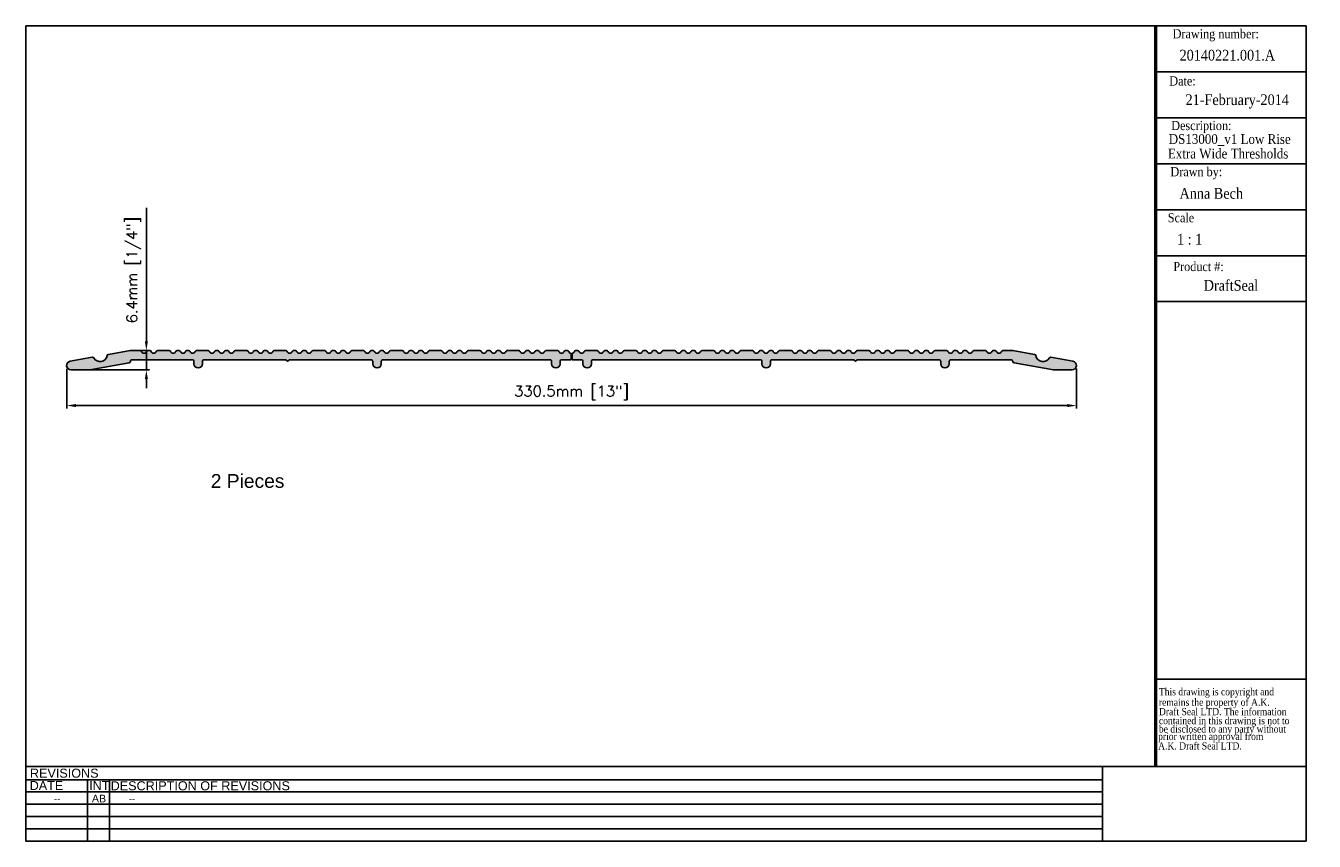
# Model space of a CAD drawing. Header units: millimetres. Extents: x 2741 to 3162, y -42 to 225.
import ezdxf
from ezdxf.enums import TextEntityAlignment as Align

# ---------------------------------------------------------------- set-up
doc = ezdxf.new("R2010")
doc.units = ezdxf.units.MM
doc.header["$MEASUREMENT"] = 0
doc.layers.add('AM_5', color=3, linetype='Continuous', lineweight=25)
doc.layers.add('BORDER', color=7, linetype='Continuous', lineweight=25)
doc.layers.add('Current', color=7, linetype='Continuous')
doc.layers.add('FRAME', color=7, linetype='Continuous')
doc.styles.add('DS GROUP', font='arial.ttf')
doc.styles.get("Standard").update_dxf_attribs({"font": 'ROMANS.SHX'})
doc.styles.add('TAG', font='GARA.TTF')
doc.dimstyles.new('AM_ISO$0', dxfattribs={"dimtxt": 1.5, "dimasz": 1.5, "dimexe": 1, "dimexo": 1, "dimgap": 1.5, "dimtad": 1, "dimdec": 0, "dimdsep": 46, "dimtxsty": 'Standard', "dimcen": 0, "dimclrd": 256, "dimclre": 256, "dimclrt": 2, "dimadec": 0, "dimazin": 2, "dimtp": 0.1, "dimtm": 0.1, "dimtfac": 0.71, "dimtdec": 0, "dimtmove": 0, "dimatfit": 3, "dimfxl": 1, "dimlwd": -1, "dimlwe": -1, "dimarcsym": 1})
picture_1 = doc.add_image_def('image1.bmp', size_in_pixel=(901, 331))

# ---------------------------------------------------------------- blocks, each defined once
blk = doc.blocks.new('A$C08671A0E')
at = {"layer": 'FRAME', "style": 'TAG'}
for s, p in [('This drawing is copyright and', (14.8, -52.3)), ('remains the property of A.K.', (14.8, -101.5)), ('Draft Seal LTD. The information', (14.8, -145.7)), ('contained in this drawing is not to  ', (14.8, -187.4)), (' prior written approval from', (0, -261.2)), ('be disclosed to any party without ', (14.8, -226.7)), (' A.K. Draft Seal LTD.', (0, -306.1))]:
    blk.add_text(s, height=33.819, dxfattribs=at).set_placement(p)
blk = doc.blocks.new('*D465')
at = {"layer": 'AM_5', "linetype": 'ByBlock', "transparency": 16777216}
for p, q in [((2780.18, 121.67), (2780.18, 165.34)), ((2777.55, 118.67), (2781.18, 118.67)), ((2780.18, 112.32), (2780.18, 118.67)), ((2756.53, 112.32), (2781.18, 112.32)), ((2780.18, 109.32), (2780.18, 106.32))]:
    blk.add_line(p, q, dxfattribs=at)
at = {"layer": 'AM_5', "transparency": 16777216}
for points in [[(2779.68, 121.67), (2780.68, 121.67), (2780.18, 118.67)], [(2779.68, 109.32), (2780.68, 109.32), (2780.18, 112.32)]]:
    blk.add_solid(points, dxfattribs=at)
at = {"layer": 'Defpoints', "color": 0, "transparency": 16777216}
for p in [(2776.55, 118.67), (2780.18, 118.67), (2755.53, 112.32)]:
    blk.add_point(p, dxfattribs=at)
at = {"layer": 'AM_5', "color": 7, "transparency": 16777216, "insert": (2776.02, 145), "char_height": 3.5, "attachment_point": 5, "rotation": 90}
blk.add_mtext('6.4mm [1/4"]', dxfattribs=at)
blk = doc.blocks.new('*D466')
at = {"layer": 'AM_5', "linetype": 'ByBlock', "transparency": 16777216}
for p, q in [((2754.09, 112.65), (2754.09, 99.66)), ((3084.61, 112.77), (3084.61, 99.66)), ((2757.09, 100.66), (3081.61, 100.66))]:
    blk.add_line(p, q, dxfattribs=at)
at = {"layer": 'AM_5', "transparency": 16777216}
for points in [[(2757.09, 101.16), (2757.09, 100.16), (2754.09, 100.66)], [(3081.61, 101.16), (3081.61, 100.16), (3084.61, 100.66)]]:
    blk.add_solid(points, dxfattribs=at)
at = {"layer": 'Defpoints', "color": 0, "transparency": 16777216}
for p in [(2754.09, 113.65), (3084.61, 113.77), (3084.61, 100.66)]:
    blk.add_point(p, dxfattribs=at)
at = {"layer": 'AM_5', "color": 7, "transparency": 16777216, "insert": (2919.35, 104.83), "char_height": 3.5, "attachment_point": 5}
blk.add_mtext('330.5mm [13"]', dxfattribs=at)

msp = doc.modelspace()

# ---------------------------------------------------------------- hatches: boundary and pattern name
at = {"layer": 'Current'}
h = msp.add_hatch(color=256, dxfattribs=at)
h.paths.add_polyline_path([(2877.09, 118.35, 0.310114), (2876.62, 118.67), (2872.87, 118.67, 0.310114), (2872.4, 118.35, -0.686221), (2870.74, 118.35, 0.310114), (2870.27, 118.67), (2869.69, 118.67, 0.310114), (2869.22, 118.35, -0.686221), (2867.56, 118.35, 0.310114), (2867.09, 118.67), (2866.51, 118.67, 0.310114), (2866.04, 118.35, -0.686221), (2864.38, 118.35, 0.310114), (2863.91, 118.67), (2860.16, 118.67, 0.310114), (2859.69, 118.35, -0.686221), (2858.03, 118.35, 0.310114), (2857.56, 118.67), (2856.98, 118.67, 0.310114), (2856.51, 118.35, -0.686221), (2854.85, 118.35, 0.310114), (2854.38, 118.67), (2853.8, 118.67, 0.310114), (2853.33, 118.35, -0.686221), (2851.67, 118.35, 0.310114), (2851.2, 118.67), (2847.45, 118.67, 0.310114), (2846.98, 118.35, -0.686221), (2845.32, 118.35, 0.310114), (2844.85, 118.67), (2844.27, 118.67, 0.310114), (2843.8, 118.35, -0.686221), (2842.14, 118.35, 0.310114), (2841.67, 118.67), (2841.09, 118.67, 0.310114), (2840.62, 118.35, -0.686221), (2838.96, 118.35, 0.310114), (2838.49, 118.67), (2834.74, 118.67, 0.310114), (2834.27, 118.35, -0.686221), (2832.61, 118.35, 0.310114), (2832.14, 118.67), (2831.56, 118.67, 0.310114), (2831.09, 118.35, -0.686221), (2829.43, 118.35, 0.310114), (2828.96, 118.67), (2828.38, 118.67, 0.310114), (2827.91, 118.35, -0.686221), (2826.25, 118.35, 0.310114), (2825.78, 118.67), (2822.03, 118.67, 0.310114), (2821.56, 118.35, -0.686221), (2819.9, 118.35, 0.310114), (2819.43, 118.67), (2818.85, 118.67, 0.310114), (2818.38, 118.35, -0.686221), (2816.72, 118.35, 0.310114), (2816.25, 118.67), (2815.67, 118.67, 0.310114), (2815.2, 118.35, -0.686221), (2813.54, 118.35, 0.310114), (2813.07, 118.67), (2809.32, 118.67, 0.310114), (2808.85, 118.35, -0.686221), (2807.19, 118.35, 0.310114), (2806.72, 118.67), (2806.14, 118.67, 0.310114), (2805.67, 118.35, -0.686221), (2804.01, 118.35, 0.310114), (2803.54, 118.67), (2802.96, 118.67, 0.310114), (2802.49, 118.35, -0.686221), (2800.83, 118.35, 0.310114), (2800.36, 118.67), (2796.61, 118.67, 0.310114), (2796.14, 118.35, -0.686221), (2794.48, 118.35, 0.310114), (2794.01, 118.67), (2793.43, 118.67, 0.310114), (2792.96, 118.35, -0.686221), (2791.3, 118.35, 0.310114), (2790.83, 118.67), (2790.25, 118.67, 0.310114), (2789.78, 118.35, -0.686221), (2788.12, 118.35, 0.310114), (2787.65, 118.67), (2783.9, 118.67, 0.310114), (2783.43, 118.35, -0.686221), (2781.77, 118.35, 0.310114), (2781.3, 118.67), (2780.72, 118.67, 0.310114), (2780.25, 118.35, -0.686221), (2778.59, 118.35, 0.310114), (2778.12, 118.67), (2774.97, 118.67, 0.043661), (2774.89, 118.66), (2767.77, 117.41, 0.313115), (2767.37, 117, -0.694299), (2762.96, 116.23, 0.313115), (2762.44, 116.47), (2755.28, 115.2, 0.916331), (2755.53, 112.32), (2761.56, 112.32, 0.043661), (2761.65, 112.33), (2774.52, 114.59, 0.373075), (2774.93, 115.1, -0.423388), (2775.43, 115.62), (2795.23, 115.62, -0.414214), (2795.73, 115.12), (2795.73, 114.36, 1), (2798.53, 114.36), (2798.53, 115.12, -0.414214), (2799.03, 115.62), (2825.77, 115.62, -0.28969), (2826.04, 115.45, 0.632456), (2826.77, 115.45, -0.28969), (2827.04, 115.62), (2853.78, 115.62, -0.414214), (2854.28, 115.12), (2854.28, 114.36, 1), (2857.08, 114.36), (2857.08, 115.12, -0.414214), (2857.58, 115.62), (2912.33, 115.62, -0.414214), (2912.83, 115.12), (2912.83, 114.36, 1), (2915.63, 114.36), (2915.63, 115.12, -0.414214), (2916.13, 115.62), (2919.19, 115.62), (2919.19, 117.78, -0.296468), (2918.4, 118.35, 0.310114), (2917.93, 118.67), (2917.35, 118.67, 0.310114), (2916.88, 118.35, -0.686221), (2915.22, 118.35, 0.310114), (2914.75, 118.67), (2911, 118.67, 0.310114), (2910.53, 118.35, -0.686221), (2908.87, 118.35, 0.310114), (2908.4, 118.67), (2907.82, 118.67, 0.310114), (2907.35, 118.35, -0.686221), (2905.69, 118.35, 0.310114), (2905.22, 118.67), (2904.64, 118.67, 0.310114), (2904.17, 118.35, -0.686221), (2902.51, 118.35, 0.310114), (2902.04, 118.67), (2898.29, 118.67, 0.310114), (2897.82, 118.35, -0.686221), (2896.16, 118.35, 0.310114), (2895.69, 118.67), (2895.11, 118.67, 0.310114), (2894.64, 118.35, -0.686221), (2892.98, 118.35, 0.310114), (2892.51, 118.67), (2891.93, 118.67, 0.310114), (2891.46, 118.35, -0.686221), (2889.8, 118.35, 0.310114), (2889.33, 118.67), (2885.58, 118.67, 0.310114), (2885.11, 118.35, -0.686221), (2883.45, 118.35, 0.310114), (2882.98, 118.67), (2882.4, 118.67, 0.310114), (2881.93, 118.35, -0.686221), (2880.27, 118.35, 0.310114), (2879.8, 118.67), (2879.22, 118.67, 0.310114), (2878.75, 118.35, -0.686221)])
h.paths.add_polyline_path([(3071.32, 117, 0.313115), (3070.92, 117.41), (3063.8, 118.66, 0.043661), (3063.71, 118.67), (3060.56, 118.67, 0.310114), (3060.1, 118.35, -0.686221), (3058.44, 118.35, 0.310114), (3057.97, 118.67), (3057.38, 118.67, 0.310114), (3056.92, 118.35, -0.686221), (3055.26, 118.35, 0.310114), (3054.79, 118.67), (3051.03, 118.67, 0.310114), (3050.57, 118.35, -0.686221), (3048.91, 118.35, 0.310114), (3048.44, 118.67), (3047.85, 118.67, 0.310114), (3047.39, 118.35, -0.686221), (3045.73, 118.35, 0.310114), (3045.26, 118.67), (3044.67, 118.67, 0.310114), (3044.21, 118.35, -0.686221), (3042.55, 118.35, 0.310114), (3042.08, 118.67), (3038.32, 118.67, 0.310114), (3037.86, 118.35, -0.686221), (3036.2, 118.35, 0.310114), (3035.73, 118.67), (3035.14, 118.67, 0.310114), (3034.68, 118.35, -0.686221), (3033.02, 118.35, 0.310114), (3032.55, 118.67), (3031.96, 118.67, 0.310114), (3031.5, 118.35, -0.686221), (3029.84, 118.35, 0.310114), (3029.37, 118.67), (3025.61, 118.67, 0.310114), (3025.15, 118.35, -0.686221), (3023.49, 118.35, 0.310114), (3023.02, 118.67), (3022.43, 118.67, 0.310114), (3021.97, 118.35, -0.686221), (3020.31, 118.35, 0.310114), (3019.84, 118.67), (3019.25, 118.67, 0.310114), (3018.79, 118.35, -0.686221), (3017.13, 118.35, 0.310114), (3016.66, 118.67), (3012.9, 118.67, 0.310114), (3012.44, 118.35, -0.686221), (3010.78, 118.35, 0.310114), (3010.31, 118.67), (3009.72, 118.67, 0.310114), (3009.26, 118.35, -0.686221), (3007.6, 118.35, 0.310114), (3007.13, 118.67), (3006.54, 118.67, 0.310114), (3006.08, 118.35, -0.686221), (3004.42, 118.35, 0.310114), (3003.95, 118.67), (3000.19, 118.67, 0.310114), (2999.73, 118.35, -0.686221), (2998.07, 118.35, 0.310114), (2997.6, 118.67), (2997.01, 118.67, 0.310114), (2996.55, 118.35, -0.686221), (2994.89, 118.35, 0.310114), (2994.42, 118.67), (2993.83, 118.67, 0.310114), (2993.37, 118.35, -0.686221), (2991.71, 118.35, 0.310114), (2991.24, 118.67), (2987.48, 118.67, 0.310114), (2987.02, 118.35, -0.686221), (2985.36, 118.35, 0.310114), (2984.89, 118.67), (2984.3, 118.67, 0.310114), (2983.84, 118.35, -0.686221), (2982.18, 118.35, 0.310114), (2981.71, 118.67), (2981.12, 118.67, 0.310114), (2980.66, 118.35, -0.686221), (2979, 118.35, 0.310114), (2978.53, 118.67), (2974.77, 118.67, 0.310114), (2974.31, 118.35, -0.686221), (2972.65, 118.35, 0.310114), (2972.18, 118.67), (2971.59, 118.67, 0.310114), (2971.13, 118.35, -0.686221), (2969.47, 118.35, 0.310114), (2969, 118.67), (2968.41, 118.67, 0.310114), (2967.95, 118.35, -0.686221), (2966.29, 118.35, 0.310114), (2965.82, 118.67), (2962.06, 118.67, 0.310114), (2961.6, 118.35, -0.686221), (2959.94, 118.35, 0.310114), (2959.47, 118.67), (2958.88, 118.67, 0.310114), (2958.42, 118.35, -0.686221), (2956.76, 118.35, 0.310114), (2956.29, 118.67), (2955.7, 118.67, 0.310114), (2955.24, 118.35, -0.686221), (2953.58, 118.35, 0.310114), (2953.11, 118.67), (2949.35, 118.67, 0.310114), (2948.89, 118.35, -0.686221), (2947.23, 118.35, 0.310114), (2946.76, 118.67), (2946.17, 118.67, 0.310114), (2945.71, 118.35, -0.686221), (2944.05, 118.35, 0.310114), (2943.58, 118.67), (2942.99, 118.67, 0.310114), (2942.53, 118.35, -0.686221), (2940.87, 118.35, 0.310114), (2940.4, 118.67), (2936.64, 118.67, 0.310114), (2936.18, 118.35, -0.686221), (2934.52, 118.35, 0.310114), (2934.05, 118.67), (2933.46, 118.67, 0.310114), (2933, 118.35, -0.686221), (2931.34, 118.35, 0.310114), (2930.87, 118.67), (2930.28, 118.67, 0.310114), (2929.82, 118.35, -0.686221), (2928.16, 118.35, 0.310114), (2927.69, 118.67), (2923.93, 118.67, 0.310114), (2923.47, 118.35, -0.686221), (2921.81, 118.35, 0.310114), (2921.34, 118.67), (2920.75, 118.67, 0.310114), (2920.29, 118.35, -0.296468), (2919.5, 117.78), (2919.5, 115.62), (2922.56, 115.62, -0.414214), (2923.06, 115.12), (2923.06, 114.36, 1), (2925.86, 114.36), (2925.86, 115.12, -0.414214), (2926.36, 115.62), (2981.11, 115.62, -0.414214), (2981.61, 115.12), (2981.61, 114.36, 1), (2984.41, 114.36), (2984.41, 115.12, -0.414214), (2984.91, 115.62), (3011.65, 115.62, -0.28969), (3011.92, 115.45, 0.632456), (3012.64, 115.45, -0.28969), (3012.92, 115.62), (3039.66, 115.62, -0.414214), (3040.16, 115.12), (3040.16, 114.36, 1), (3042.96, 114.36), (3042.96, 115.12, -0.414214), (3043.46, 115.62), (3063.26, 115.62, -0.414214), (3063.76, 115.12), (3063.76, 115.09, 0.36397), (3064.17, 114.59), (3077.04, 112.33, 0.043661), (3077.12, 112.32), (3083.15, 112.32, 0.916331), (3083.41, 115.2), (3076.25, 116.47, 0.313115), (3075.73, 116.23, -0.694299)])

# ---------------------------------------------------------------- linework, layer by layer
for p, q in [((3110.55, 149.65), (3110.55, 134.65)), ((3110.55, 134.65), (3159.8, 134.65)), ((3110.55, -3.05), (3110.55, -7.04))]:
    msp.add_line(p, q)
for points in [[(2919.19, 115.62), (2916.13, 115.62, 0.414214), (2915.63, 115.12), (2915.63, 114.36, -1), (2912.83, 114.36), (2912.83, 115.12, 0.414214), (2912.33, 115.62), (2857.58, 115.62, 0.414214), (2857.08, 115.12), (2857.08, 114.36, -1), (2854.28, 114.36), (2854.28, 115.12, 0.414214), (2853.78, 115.62), (2827.04, 115.62, 0.28969), (2826.77, 115.45, -0.632456), (2826.04, 115.45, 0.28969), (2825.77, 115.62), (2799.03, 115.62, 0.414214), (2798.53, 115.12), (2798.53, 114.36, -1), (2795.73, 114.36), (2795.73, 115.12, 0.414214), (2795.23, 115.62), (2775.43, 115.62, 0.414214), (2774.93, 115.12), (2774.93, 115.09, -0.36397), (2774.52, 114.59), (2761.65, 112.33, -0.043661), (2761.56, 112.32), (2755.53, 112.32, -0.916331), (2755.28, 115.2), (2762.44, 116.47, -0.313115), (2762.96, 116.23, 0.694299), (2767.37, 117, -0.313115), (2767.77, 117.41), (2774.89, 118.66, -0.043661), (2774.97, 118.67), (2778.12, 118.67, -0.310114), (2778.59, 118.35, 0.686221), (2780.25, 118.35, -0.310114), (2780.72, 118.67), (2781.3, 118.67, -0.310114), (2781.77, 118.35, 0.686221), (2783.43, 118.35, -0.310114), (2783.9, 118.67), (2787.65, 118.67, -0.310114), (2788.12, 118.35, 0.686221), (2789.78, 118.35, -0.310114), (2790.25, 118.67), (2790.83, 118.67, -0.310114), (2791.3, 118.35, 0.686221), (2792.96, 118.35, -0.310114), (2793.43, 118.67), (2794.01, 118.67, -0.310114), (2794.48, 118.35, 0.686221), (2796.14, 118.35, -0.310114), (2796.61, 118.67), (2800.36, 118.67, -0.310114), (2800.83, 118.35, 0.686221), (2802.49, 118.35, -0.310114), (2802.96, 118.67), (2803.54, 118.67, -0.310114), (2804.01, 118.35, 0.686221), (2805.67, 118.35, -0.310114), (2806.14, 118.67), (2806.72, 118.67, -0.310114), (2807.19, 118.35, 0.686221), (2808.85, 118.35, -0.310114), (2809.32, 118.67), (2813.07, 118.67, -0.310114), (2813.54, 118.35, 0.686221), (2815.2, 118.35, -0.310114), (2815.67, 118.67), (2816.25, 118.67, -0.310114), (2816.72, 118.35, 0.686221), (2818.38, 118.35, -0.310114), (2818.85, 118.67), (2819.43, 118.67, -0.310114), (2819.9, 118.35, 0.686221), (2821.56, 118.35, -0.310114), (2822.03, 118.67), (2825.78, 118.67, -0.310114), (2826.25, 118.35, 0.686221), (2827.91, 118.35, -0.310114), (2828.38, 118.67), (2828.96, 118.67, -0.310114), (2829.43, 118.35, 0.686221), (2831.09, 118.35, -0.310114), (2831.56, 118.67), (2832.14, 118.67, -0.310114), (2832.61, 118.35, 0.686221), (2834.27, 118.35, -0.310114), (2834.74, 118.67), (2838.49, 118.67, -0.310114), (2838.96, 118.35, 0.686221), (2840.62, 118.35, -0.310114), (2841.09, 118.67), (2841.67, 118.67, -0.310114), (2842.14, 118.35, 0.686221), (2843.8, 118.35, -0.310114), (2844.27, 118.67), (2844.85, 118.67, -0.310114), (2845.32, 118.35, 0.686221), (2846.98, 118.35, -0.310114), (2847.45, 118.67), (2851.2, 118.67, -0.310114), (2851.67, 118.35, 0.686221), (2853.33, 118.35, -0.310114), (2853.8, 118.67), (2854.38, 118.67, -0.310114), (2854.85, 118.35, 0.686221), (2856.51, 118.35, -0.310114), (2856.98, 118.67), (2857.56, 118.67, -0.310114), (2858.03, 118.35, 0.686221), (2859.69, 118.35, -0.310114), (2860.16, 118.67), (2863.91, 118.67, -0.310114), (2864.38, 118.35, 0.686221), (2866.04, 118.35, -0.310114), (2866.51, 118.67), (2867.09, 118.67, -0.310114), (2867.56, 118.35, 0.686221), (2869.22, 118.35, -0.310114), (2869.69, 118.67), (2870.27, 118.67, -0.310114), (2870.74, 118.35, 0.686221), (2872.4, 118.35, -0.310114), (2872.87, 118.67), (2876.62, 118.67, -0.310114), (2877.09, 118.35, 0.686221), (2878.75, 118.35, -0.310114), (2879.22, 118.67), (2879.8, 118.67, -0.310114), (2880.27, 118.35, 0.686221), (2881.93, 118.35, -0.310114), (2882.4, 118.67), (2882.98, 118.67, -0.310114), (2883.45, 118.35, 0.686221), (2885.11, 118.35, -0.310114), (2885.58, 118.67), (2889.33, 118.67, -0.310114), (2889.8, 118.35, 0.686221), (2891.46, 118.35, -0.310114), (2891.93, 118.67), (2892.51, 118.67, -0.310114), (2892.98, 118.35, 0.686221), (2894.64, 118.35, -0.310114), (2895.11, 118.67), (2895.69, 118.67, -0.310114), (2896.16, 118.35, 0.686221), (2897.82, 118.35, -0.310114), (2898.29, 118.67), (2902.04, 118.67, -0.310114), (2902.51, 118.35, 0.686221), (2904.17, 118.35, -0.310114), (2904.64, 118.67), (2905.22, 118.67, -0.310114), (2905.69, 118.35, 0.686221), (2907.35, 118.35, -0.310114), (2907.82, 118.67), (2908.4, 118.67, -0.310114), (2908.87, 118.35, 0.686221), (2910.53, 118.35, -0.310114), (2911, 118.67), (2914.75, 118.67, -0.310114), (2915.22, 118.35, 0.686221), (2916.88, 118.35, -0.310114), (2917.35, 118.67), (2917.93, 118.67, -0.310114), (2918.4, 118.35, 0.296468), (2919.19, 117.78)], [(2919.5, 115.62), (2922.56, 115.62, -0.414214), (2923.06, 115.12), (2923.06, 114.36, 1), (2925.86, 114.36), (2925.86, 115.12, -0.414214), (2926.36, 115.62), (2981.11, 115.62, -0.414214), (2981.61, 115.12), (2981.61, 114.36, 1), (2984.41, 114.36), (2984.41, 115.12, -0.414214), (2984.91, 115.62), (3011.65, 115.62, -0.28969), (3011.92, 115.45, 0.632456), (3012.64, 115.45, -0.28969), (3012.92, 115.62), (3039.66, 115.62, -0.414214), (3040.16, 115.12), (3040.16, 114.36, 1), (3042.96, 114.36), (3042.96, 115.12, -0.414214), (3043.46, 115.62), (3063.26, 115.62, -0.414214), (3063.76, 115.12), (3063.76, 115.09, 0.36397), (3064.17, 114.59), (3077.04, 112.33, 0.043661), (3077.12, 112.32), (3083.15, 112.32, 0.916331), (3083.41, 115.2), (3076.25, 116.47, 0.313115), (3075.73, 116.23, -0.694299), (3071.32, 117, 0.313115), (3070.92, 117.41), (3063.8, 118.66, 0.043661), (3063.71, 118.67), (3060.56, 118.67, 0.310114), (3060.1, 118.35, -0.686221), (3058.44, 118.35, 0.310114), (3057.97, 118.67), (3057.38, 118.67, 0.310114), (3056.92, 118.35, -0.686221), (3055.26, 118.35, 0.310114), (3054.79, 118.67), (3051.03, 118.67, 0.310114), (3050.57, 118.35, -0.686221), (3048.91, 118.35, 0.310114), (3048.44, 118.67), (3047.85, 118.67, 0.310114), (3047.39, 118.35, -0.686221), (3045.73, 118.35, 0.310114), (3045.26, 118.67), (3044.67, 118.67, 0.310114), (3044.21, 118.35, -0.686221), (3042.55, 118.35, 0.310114), (3042.08, 118.67), (3038.32, 118.67, 0.310114), (3037.86, 118.35, -0.686221), (3036.2, 118.35, 0.310114), (3035.73, 118.67), (3035.14, 118.67, 0.310114), (3034.68, 118.35, -0.686221), (3033.02, 118.35, 0.310114), (3032.55, 118.67), (3031.96, 118.67, 0.310114), (3031.5, 118.35, -0.686221), (3029.84, 118.35, 0.310114), (3029.37, 118.67), (3025.61, 118.67, 0.310114), (3025.15, 118.35, -0.686221), (3023.49, 118.35, 0.310114), (3023.02, 118.67), (3022.43, 118.67, 0.310114), (3021.97, 118.35, -0.686221), (3020.31, 118.35, 0.310114), (3019.84, 118.67), (3019.25, 118.67, 0.310114), (3018.79, 118.35, -0.686221), (3017.13, 118.35, 0.310114), (3016.66, 118.67), (3012.9, 118.67, 0.310114), (3012.44, 118.35, -0.686221), (3010.78, 118.35, 0.310114), (3010.31, 118.67), (3009.72, 118.67, 0.310114), (3009.26, 118.35, -0.686221), (3007.6, 118.35, 0.310114), (3007.13, 118.67), (3006.54, 118.67, 0.310114), (3006.08, 118.35, -0.686221), (3004.42, 118.35, 0.310114), (3003.95, 118.67), (3000.19, 118.67, 0.310114), (2999.73, 118.35, -0.686221), (2998.07, 118.35, 0.310114), (2997.6, 118.67), (2997.01, 118.67, 0.310114), (2996.55, 118.35, -0.686221), (2994.89, 118.35, 0.310114), (2994.42, 118.67), (2993.83, 118.67, 0.310114), (2993.37, 118.35, -0.686221), (2991.71, 118.35, 0.310114), (2991.24, 118.67), (2987.48, 118.67, 0.310114), (2987.02, 118.35, -0.686221), (2985.36, 118.35, 0.310114), (2984.89, 118.67), (2984.3, 118.67, 0.310114), (2983.84, 118.35, -0.686221), (2982.18, 118.35, 0.310114), (2981.71, 118.67), (2981.12, 118.67, 0.310114), (2980.66, 118.35, -0.686221), (2979, 118.35, 0.310114), (2978.53, 118.67), (2974.77, 118.67, 0.310114), (2974.31, 118.35, -0.686221), (2972.65, 118.35, 0.310114), (2972.18, 118.67), (2971.59, 118.67, 0.310114), (2971.13, 118.35, -0.686221), (2969.47, 118.35, 0.310114), (2969, 118.67), (2968.41, 118.67, 0.310114), (2967.95, 118.35, -0.686221), (2966.29, 118.35, 0.310114), (2965.82, 118.67), (2962.06, 118.67, 0.310114), (2961.6, 118.35, -0.686221), (2959.94, 118.35, 0.310114), (2959.47, 118.67), (2958.88, 118.67, 0.310114), (2958.42, 118.35, -0.686221), (2956.76, 118.35, 0.310114), (2956.29, 118.67), (2955.7, 118.67, 0.310114), (2955.24, 118.35, -0.686221), (2953.58, 118.35, 0.310114), (2953.11, 118.67), (2949.35, 118.67, 0.310114), (2948.89, 118.35, -0.686221), (2947.23, 118.35, 0.310114), (2946.76, 118.67), (2946.17, 118.67, 0.310114), (2945.71, 118.35, -0.686221), (2944.05, 118.35, 0.310114), (2943.58, 118.67), (2942.99, 118.67, 0.310114), (2942.53, 118.35, -0.686221), (2940.87, 118.35, 0.310114), (2940.4, 118.67), (2936.64, 118.67, 0.310114), (2936.18, 118.35, -0.686221), (2934.52, 118.35, 0.310114), (2934.05, 118.67), (2933.46, 118.67, 0.310114), (2933, 118.35, -0.686221), (2931.34, 118.35, 0.310114), (2930.87, 118.67), (2930.28, 118.67, 0.310114), (2929.82, 118.35, -0.686221), (2928.16, 118.35, 0.310114), (2927.69, 118.67), (2923.93, 118.67, 0.310114), (2923.47, 118.35, -0.686221), (2921.81, 118.35, 0.310114), (2921.34, 118.67), (2920.75, 118.67, 0.310114), (2920.29, 118.35, -0.296468), (2919.5, 117.78, -0.296468)]]:
    msp.add_lwpolyline(points, format="xyb")
at = {"layer": 'BORDER'}
for p, q in [((2740.7, 224.87), (3159.8, 224.87)), ((2740.7, -41.83), (2740.7, 224.87)), ((3159.8, 224.87), (3159.8, -41.83)), ((3159.8, -41.83), (3159.8, 161.37)), ((3110.55, 110.37), (3110.55, 106.37)), ((3110.55, 11.2), (3159.8, 11.2)), ((3159.8, -17.4), (2740.7, -17.4)), ((3093.18, -21.71), (2740.7, -21.71)), ((2760.91, -21.71), (2760.91, -41.83)), ((2768.13, -21.71), (2768.13, -41.83)), ((3093.18, -25.73), (2740.7, -25.73)), ((3093.18, -29.76), (2740.7, -29.76)), ((3093.18, -33.78), (2740.7, -33.78)), ((3093.18, -37.8), (2740.7, -37.8)), ((3159.8, -41.83), (2740.7, -41.83)), ((2893.1, -41.83), (3159.8, -41.83))]:
    msp.add_line(p, q, dxfattribs=at)
at = {"layer": 'BORDER', "lineweight": 53}
for p in [(3110.55, -17.4), (3110.55, -17.12)]:
    msp.add_line(p, (3110.55, 224.87), dxfattribs=at)
at = {"layer": 'Current'}
for p, q in [((2919.19, 115.62), (2919.19, 117.78)), ((2919.5, 115.62), (2919.5, 117.78))]:
    msp.add_line(p, q, dxfattribs=at)
at = {"layer": 'FRAME'}
for p, q in [((3110.55, 209.83), (3159.8, 209.83)), ((3110.55, 194.81), (3159.8, 194.81)), ((3110.55, 179.76), (3159.8, 179.76)), ((3110.55, 164.72), (3159.8, 164.72)), ((3110.55, 149.65), (3159.8, 149.65)), ((3110.55, 149.65), (3159.8, 149.65))]:
    msp.add_line(p, q, dxfattribs=at)
at = {"layer": 'FRAME', "color": 1}
for q in [(3093.18, -17.39), (3093.18, -17.4)]:
    msp.add_line((3093.18, -41.83), q, dxfattribs=at)

# ---------------------------------------------------------------- block references
at = {"xscale": 0.06987750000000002, "yscale": 0.06987750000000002, "zscale": 0.06987750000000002}
msp.add_blockref('A$C08671A0E', (3110.55, 9.55), dxfattribs=at)

# ---------------------------------------------------------------- texts
at = {"layer": 'BORDER', "attachment_point": 2, "style": 'DS GROUP'}
for s, width, heights, insert, char_height in [('2 Pieces', 103.8609, [0], (2813.31, 78.25), 4.5), ('REVISIONS', 20.3868, [0], (2753.3, -18.1), 2.953), ('DATE', 20.3868, [0], (2747.48, -22.14), 2.953), ('INT', 20.3868, [0], (2764.78, -22.14), 2.953), ('DESCRIPTION OF REVISIONS', 103.8609, [0], (2797.82, -22.22), 2.9531), ('--', 20.3868, [3.16], (2750.98, -26.87), 2.2), ('AB', 20.3868, [2.71], (2764.67, -26.63), 2.5), ('--', 103.8609, [0], (2775.46, -26.91), 2.2)]:
    msp.add_mtext_dynamic_manual_height_columns(s, width=width, gutter_width=7.5, heights=heights, dxfattribs=dict(at, insert=insert, char_height=char_height))
at = {"layer": 'FRAME', "style": 'TAG'}
for s, height, p in [('Drawing number:', 3, (3130.2, 221.86)), ('20140221.001.A', 3.5, (3133.98, 215.25)), ('Date:', 3, (3119.31, 206.81)), ('21-February-2014', 3.5, (3137.23, 200.23)), ('Description:', 3, (3125.48, 191.79)), ('Drawn by:', 3, (3123.84, 176.75)), ('Anna Bech', 3.5, (3128.73, 170.14)), ('1 : 1', 3.5, (3121.66, 155.06)), ('Product #:', 3, (3124.56, 146.2)), ('DraftSeal ', 3.5, (3135.74, 140.08))]:
    msp.add_text(s, height=height, dxfattribs=at).set_placement(p, align=Align.MIDDLE)
for s, p in [('DS13000_v1 Low Rise ', (3135.3, 186.24)), ('Extra Wide Thresholds', (3134.24, 181.47))]:
    msp.add_text(s, height=3.2, dxfattribs=at).set_placement(p, align=Align.CENTER)
msp.add_text('Scale', height=3, dxfattribs=at).set_placement((3114.5, 160.6))

# ---------------------------------------------------------------- dimensions: what is measured, and where the dimension line sits
at = {"layer": 'AM_5'}
dim = msp.add_linear_dim(base=(2780.18409384, 118.66842131), p1=(2755.53328076, 112.31842131), p2=(2776.54792863, 118.66842131), angle=90, dimstyle='AM_ISO$0', override={"dimtxt": 3.5, "dimasz": 3, "dimdec": 1, "dimpost": '<>mm', "dimclrt": 7}, dxfattribs=at)
dim.commit()
dim.dimension.update_dxf_attribs({"geometry": '*D465', "text_midpoint": (2780.18409384, 145.00175465), "dimtype": 160})
dim = msp.add_linear_dim(base=(3084.61, 100.66), p1=(2754.09, 113.65), p2=(3084.61, 113.77), dimstyle='AM_ISO$0', override={"dimtxt": 3.5, "dimasz": 3, "dimdec": 1, "dimpost": '<>mm', "dimclrt": 7}, dxfattribs=at)
dim.commit()
dim.dimension.update_dxf_attribs({"geometry": '*D466', "text_midpoint": (2919.35, 100.66), "dimtype": 160})

# ---------------------------------------------------------------- pictures from other files: only their frames are drawn
image = msp.add_image(picture_1, insert=(3093.18, -41.83), size_in_units=(66.62, 24.47))
image.dxf.flags = 7

doc.saveas('drawing.dxf')
